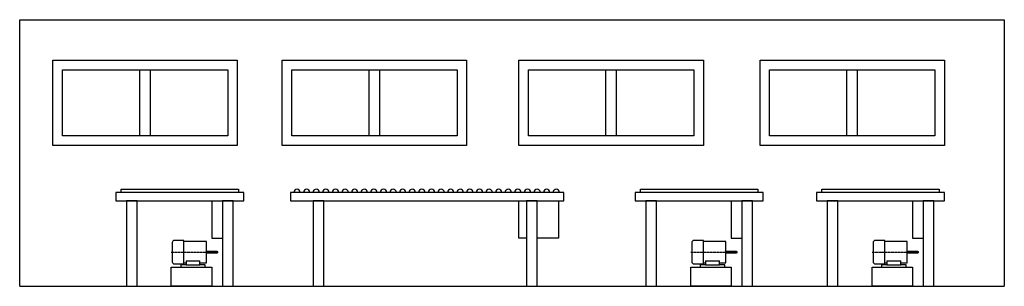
# Model space of a CAD drawing. Header units: millimetres. Extents: x 0 to 9230, y 0 to 2500.
import ezdxf

# ---------------------------------------------------------------- set-up
doc = ezdxf.new("R2010")
doc.units = ezdxf.units.MM
doc.linetypes.add('ACAD_ISO04W100', pattern=[30, 24, -3, 0, -3])
doc.layers.add('Osie', color=4, linetype='ACAD_ISO04W100')

# ---------------------------------------------------------------- blocks, each defined once
blk = doc.blocks.new('Przenośnik 1200 Front')
for p, q in [((-550, 880), (-550, 910)), ((-550, 910), (550, 910)), ((550, 910), (550, 880))]:
    blk.add_line(p, q)
at = {"color": 1}
for p, q in [((300, 800), (300, 450)), ((300, 450), (400, 450))]:
    blk.add_line(p, q, dxfattribs=at)
at = {"color": 2}
blk.add_lwpolyline([(-600, 800), (600, 800), (600, 880), (-600, 880)], close=True, dxfattribs=at)
at = {"color": 4}
for points in [[(-500, 0), (-400, 0), (-400, 800), (-500, 800)], [(400, 0), (500, 0), (500, 800), (400, 800)]]:
    blk.add_lwpolyline(points, close=True, dxfattribs=at)
blk = doc.blocks.new('*U5')
blk.add_arc((0, -15), 30, 0, 180)
blk = doc.blocks.new('*U6')
at = {"color": 0, "linetype": 'ByBlock', "lineweight": -2, "transparency": 16777216}
for p in [(0, 0), (90, 0), (180, 0), (270, 0), (360, 0), (450, 0), (540, 0), (630, 0), (720, 0), (810, 0), (900, 0), (990, 0), (1080, 0), (1170, 0), (1260, 0), (1350, 0), (1440, 0), (1530, 0), (1620, 0), (1710, 0), (1800, 0), (1890, 0), (1980, 0), (2070, 0), (2160, 0), (2250, 0), (2340, 0), (2430, 0)]:
    blk.add_blockref('*U5', p, dxfattribs=at)
blk = doc.blocks.new('Przenośnik 1200 Side')
blk.add_line((1930, 800), (2300, 800))
at = {"color": 1}
for p, q in [((1930, 450), (1930, 800)), ((2300, 800), (2300, 450)), ((2000, 450), (1930, 450)), ((2300, 450), (2100, 450))]:
    blk.add_line(p, q, dxfattribs=at)
at = {"color": 2}
blk.add_lwpolyline([(-210, 800), (2350, 800), (2350, 880), (-210, 880)], close=True, dxfattribs=at)
at = {"color": 4}
for points in [[(0, 0), (100, 0), (100, 800), (0, 800)], [(2000, 0), (2100, 0), (2100, 800), (2000, 800)]]:
    blk.add_lwpolyline(points, close=True, dxfattribs=at)
blk.add_blockref('*U6', (-150, 895))
blk = doc.blocks.new('Silnik 3 kW')
for p, q in [((-310, 230), (-310, 50)), ((-200, 250), (-290, 250)), ((-200, 30), (-200, 250)), ((10, 150), (110, 150)), ((10, 140), (10, 140)), ((110, 130), (10, 130)), ((110, 150), (110, 130)), ((-290, 30), (-200, 30)), ((-180, 20), (-230, 20)), ((-230, 20), (-230, 0)), ((-230, 0), (0, 0)), ((-180, 60), (-180, 20)), ((-180, 60), (-50, 60)), ((-180, 20), (-50, 20)), ((-50, 20), (-50, 60)), ((0, 20), (-50, 20)), ((0, 0), (0, 20))]:
    blk.add_line(p, q)
for points in [[(-50, 40), (10, 40), (10, 240), (-200, 240)], [(-200, 40), (-180, 40)]]:
    blk.add_lwpolyline(points)
for centre, start, end in [((-290, 230), 90, 180), ((-290, 50), 180, 270)]:
    blk.add_arc(centre, 20, start, end)
at = {"layer": 'Osie'}
blk.add_line((-320, 140), (120, 140), dxfattribs=at)

msp = doc.modelspace()

# ---------------------------------------------------------------- linework, layer by layer
for p, q in [((0, 0), (0, 2500)), ((0, 2500), (9230, 2500)), ((9230, 2500), (9230, 0)), ((1125, 1410), (1125, 2030)), ((1225, 1410), (1225, 2030)), ((3275, 1410), (3275, 2030)), ((3375, 1410), (3375, 2030)), ((5495, 1410), (5495, 2030)), ((5595, 1410), (5595, 2030)), ((7755, 1410), (7755, 2030)), ((7855, 1410), (7855, 2030)), ((0, 0), (9230, 0))]:
    msp.add_line(p, q)
for points in [[(310, 2120), (2040, 2120), (2040, 1320), (310, 1320)], [(2460, 2120), (4190, 2120), (4190, 1320), (2460, 1320)], [(4680, 2120), (6410, 2120), (6410, 1320), (4680, 1320)], [(6940, 2120), (8670, 2120), (8670, 1320), (6940, 1320)], [(400, 2030), (1950, 2030), (1950, 1410), (400, 1410)], [(2550, 2030), (4100, 2030), (4100, 1410), (2550, 1410)], [(4770, 2030), (6320, 2030), (6320, 1410), (4770, 1410)], [(7030, 2030), (8580, 2030), (8580, 1410), (7030, 1410)], [(1420, 180), (1800, 180), (1800, 0), (1420, 0)], [(6290, 180), (6670, 180), (6670, 0), (6290, 0)], [(7990, 180), (8370, 180), (8370, 0), (7990, 0)]]:
    msp.add_lwpolyline(points, close=True)

# ---------------------------------------------------------------- block references
for name, p in [('Przenośnik 1200 Front', (1500, 0)), ('Przenośnik 1200 Side', (2750, 0)), ('Przenośnik 1200 Front', (6370, 0)), ('Przenośnik 1200 Front', (8070, 0)), ('Silnik 3 kW', (1740, 180)), ('Silnik 3 kW', (6610, 180)), ('Silnik 3 kW', (8310, 180))]:
    msp.add_blockref(name, p)

doc.saveas('drawing.dxf')
